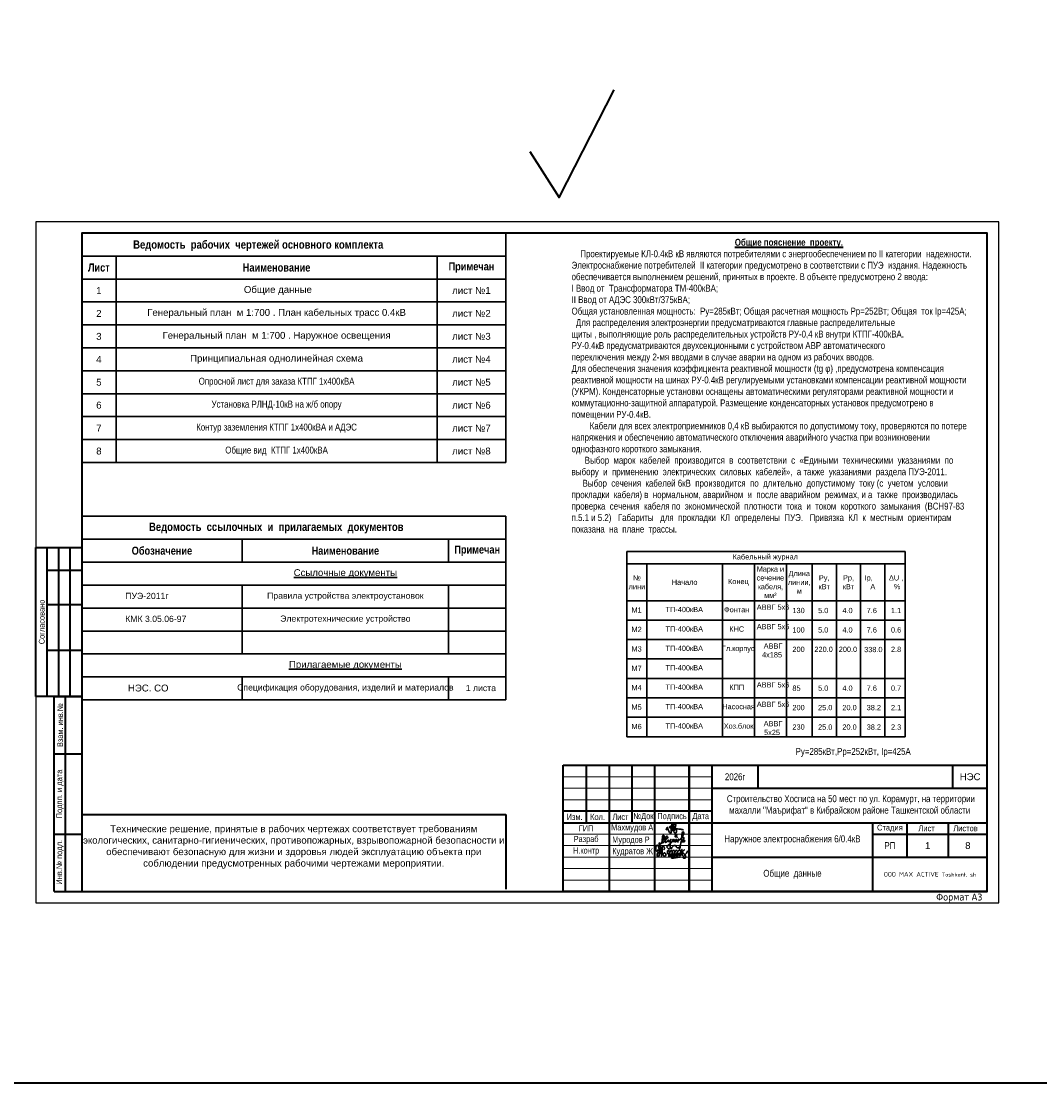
# Model space of a CAD drawing. Header units: millimetres. Extents: x -1128748 to 3035412, y -2195448 to -435774.
# Tile 3 of 160: x 42657 to 264784, y -1743863 to -1512474. Entities that reach past the tile are written whole.
import ezdxf

# ---------------------------------------------------------------- set-up
doc = ezdxf.new("R2010")
doc.units = ezdxf.units.MM
for name, color, linetype, lineweight in [('ВВГ 3х2.5', 5, 'Continuous', 40), ('выключатели', 7, 'Continuous', 40), ('дев', 7, 'Continuous', 0), ('Основная надпись', 7, 'Continuous', 30)]:
    doc.layers.add(name, color=color, linetype=linetype, lineweight=lineweight)
doc.layers.add('надпис', color=7, linetype='Continuous')
doc.styles.add('COMPLEX', font='isocpeur.ttf')
doc.styles.add('FAYZXON', font='GOTHICB.TTF')
doc.styles.add('GOST Common_6', font='GOST_Common.ttf', dxfattribs={"width": 0.9, "height": 2.5})
doc.styles.get("Standard").update_dxf_attribs({"font": 'arial.ttf'})
doc.styles.add('Tahoma', font='tahoma.ttf')

# ---------------------------------------------------------------- blocks, each defined once
blk = doc.blocks.new('A$C4c4061ee')
at = {"color": 184, "lineweight": 30}
blk.add_spline([(-39.7, -7.1), (-36.8, 4), (-34, 7.9), (-31.2, -0.1), (-24.1, -16.2), (-16.7, -23.5), (-13.9, -23.5), (-12.5, -17.9), (-12.5, 12.7), (-8.3, 24.8), (-4.4, 27), (-3.4, 21.4), (-5.7, 12.9), (-4.4, 8), (-4.4, -10), (-2, -12.6), (3.3, -10), (9.6, 6.1), (12.6, 19.5), (7.6, 28.9), (4.7, 26.6), (2.4, 16.6), (1.1, -1.2), (2.9, -14.2), (6.8, -24.8), (10.9, -24.8), (15, -21.3), (16.5, -17.2), (16.5, -9.9), (12, 2), (5.9, 7.4), (-2.7, 10.3), (-10, 12.1), (-17, 12.1), (-21.5, 11.2), (-22.5, 7.7), (-20, 5.4), (-14, 3.7), (-0.7, 1.8), (11, 0.5), (22.2, -1.2), (37.6, -2.6), (43.5, -3.6), (49.3, -4.5), (54.9, -6.4)], degree=3, dxfattribs=at)
blk = doc.blocks.new('x2')
at = {"color": 184, "lineweight": 30}
for points in [[(78585, 16823), (78585, 16800), (78578, 16780), (78566, 16779), (78552, 16793), (78544, 16821), (78544, 16860), (78552, 16896), (78564, 16910), (78580, 16912), (78601, 16877), (78616, 16818), (78621, 16768), (78619, 16720), (78611, 16676), (78602, 16660), (78593, 16657), (78581, 16669), (78573, 16701), (78576, 16724), (78584, 16740), (78594, 16748), (78603, 16750)], [(78621, 16751), (78648, 16780), (78651, 16827), (78645, 16873), (78641, 16894), (78640, 16890), (78642, 16883), (78649, 16847), (78651, 16827), (78656, 16789), (78660, 16746), (78664, 16706), (78667, 16672), (78670, 16661), (78668, 16666), (78667, 16673), (78662, 16732), (78659, 16755), (78657, 16779), (78656, 16786), (78664, 16778), (78674, 16781), (78681, 16806), (78681, 16850), (78685, 16876), (78696, 16889), (78711, 16888), (78728, 16865), (78731, 16843), (78727, 16825), (78716, 16823), (78709, 16824)], [(78681, 16802), (78685, 16767), (78695, 16721), (78707, 16692), (78720, 16679), (78739, 16676), (78754, 16683), (78761, 16706), (78756, 16725), (78748, 16738), (78736, 16746), (78724, 16744), (78721, 16737)], [(78797, 16717), (78799, 16789), (78806, 16801), (78818, 16800), (78841, 16772), (78848, 16732), (78854, 16681), (78849, 16663), (78835, 16661), (78825, 16677), (78828, 16710), (78841, 16744), (78856, 16774), (78870, 16795), (78889, 16793), (78903, 16760), (78909, 16701), (78909, 16673), (78892, 16667), (78877, 16683), (78882, 16713), (78895, 16740), (78901, 16769), (78910, 16791), (78930, 16803), (78950, 16791), (78958, 16755), (78963, 16717), (78965, 16682), (78952, 16673), (78932, 16676), (78931, 16706), (78946, 16742), (78966, 16782), (78978, 16800), (79002, 16799), (79017, 16771), (79021, 16716), (79017, 16685), (79006, 16671), (78991, 16674), (78983, 16708), (78998, 16742), (79019, 16775), (79039, 16800), (79068, 16805), (79086, 16776), (79091, 16716), (79082, 16687), (79061, 16684), (79050, 16697), (79066, 16740), (79088, 16767), (79107, 16798), (79110, 16823), (79111, 16819), (79125, 16691), (79125, 16695), (79121, 16755), (79122, 16767), (79132, 16785), (79154, 16805), (79162, 16810), (79158, 16808)], [(78886, 16827), (78881, 16847), (78905, 16877), (78937, 16904), (78959, 16908), (78977, 16898), (78986, 16880), (78997, 16864), (79013, 16858), (79041, 16860), (79061, 16865), (79080, 16864), (79086, 16862)], [(79121, 16760), (79131, 16746), (79145, 16737), (79160, 16728), (79174, 16710), (79187, 16686), (79192, 16665), (79190, 16644), (79182, 16633), (79161, 16630), (79145, 16632), (79135, 16643), (79134, 16657), (79144, 16670), (79157, 16684), (79172, 16700), (79187, 16716), (79206, 16740), (79225, 16769), (79240, 16791)], [(78879, 16636), (78919, 16635), (78966, 16642), (79009, 16647), (79042, 16654), (79068, 16654)]]:
    blk.add_spline(points, degree=3, dxfattribs=at)
blk = doc.blocks.new('подпись')
at = {"color": 184, "lineweight": 30}
for points in [[(-73910, 890710), (-73932, 890659), (-73937, 890625), (-73925, 890601), (-73891, 890617), (-73829, 890690), (-73797, 890738), (-73724, 890876), (-73708, 890917), (-73709, 890944), (-73722, 891011), (-73738, 891027), (-73767, 891011), (-73780, 890975), (-73805, 890788), (-73802, 890713), (-73783, 890683), (-73764, 890689), (-73699, 890751), (-73642, 890820), (-73591, 890876), (-73561, 890925), (-73563, 890950), (-73593, 890981), (-73615, 890979), (-73623, 890968), (-73657, 890881), (-73672, 890805), (-73672, 890738), (-73652, 890710), (-73622, 890716), (-73564, 890778), (-73526, 890820), (-73537, 890800), (-73530, 890746), (-73479, 890770), (-73437, 890806), (-73410, 890848), (-73439, 890756), (-73448, 890642), (-73453, 890495), (-73467, 890436), (-73500, 890418), (-73526, 890431), (-73573, 890477), (-73598, 890507), (-73575, 890548), (-73501, 890614), (-73413, 890698), (-73336, 890758), (-73312, 890784), (-73299, 890824), (-73319, 890849), (-73338, 890820), (-73332, 890770), (-73316, 890744), (-73283, 890756), (-73253, 890783), (-73245, 890839), (-73260, 890814), (-73261, 890754), (-73243, 890728), (-73197, 890752), (-73184, 890794), (-73166, 890833), (-73190, 890832), (-73195, 890776), (-73180, 890756), (-73154, 890773), (-73110, 890806), (-73090, 890824), (-73077, 890845), (-73100, 890854), (-73112, 890832), (-73095, 890808), (-73073, 890796), (-73046, 890820), (-72975, 890887), (-72932, 890945), (-72885, 891030), (-72854, 891100), (-72853, 891130), (-72867, 891163), (-72885, 891176), (-72912, 891157), (-72934, 891081), (-72940, 890998), (-72955, 890864), (-73001, 890623), (-73033, 890478), (-73045, 890412)], [(-73268, 891028), (-73186, 891036), (-73158, 891028), (-73191, 891007), (-73237, 890979), (-73242, 890963), (-73226, 890954), (-73183, 890951), (-73153, 890939), (-73124, 890923)], [(-72949, 890912), (-72889, 890926), (-72857, 890929), (-72852, 890914), (-72861, 890882), (-72888, 890833), (-72904, 890808), (-72916, 890785), (-72898, 890796), (-72847, 890798), (-72817, 890790), (-72813, 890773), (-72825, 890744), (-72883, 890729), (-72922, 890733), (-72954, 890742), (-72975, 890746), (-72972, 890747)], [(-73156, 890770), (-73148, 890759), (-73144, 890742), (-73125, 890733), (-73097, 890733), (-73083, 890740)]]:
    blk.add_spline(points, degree=3, dxfattribs=at)

msp = doc.modelspace()

# ---------------------------------------------------------------- linework, layer by layer
at = {"color": 18, "linetype": 'ByBlock', "lineweight": 30, "true_color": 0x000000}
for p, q in [((148343.872, -1558668.2), (148343.872, -1608668.2)), ((55843.872, -1563668.2), (148343.872, -1563668.2)), ((63343.872, -1563668.2), (63343.872, -1608668.2)), ((133343.872, -1563668.2), (133343.872, -1608668.2)), ((55843.872, -1568668.2), (148343.872, -1568668.2)), ((55843.872, -1573668.2), (148343.872, -1573668.2)), ((55843.872, -1578668.2), (148343.872, -1578668.2)), ((55843.872, -1583668.2), (148343.872, -1583668.2)), ((55843.872, -1588668.2), (148343.872, -1588668.2)), ((55843.872, -1593668.2), (148343.872, -1593668.2)), ((55843.872, -1598668.2), (148343.872, -1598668.2)), ((55843.872, -1603668.2), (148343.872, -1603668.2)), ((55843.872, -1608668.2), (148343.872, -1608668.2)), ((55843.872, -1620390.738), (148343.872, -1620390.738)), ((148343.872, -1620390.738), (148343.872, -1660390.738)), ((55843.872, -1625390.738), (148343.872, -1625390.738)), ((90843.872, -1625390.738), (90843.872, -1630390.738)), ((135843.872, -1625390.738), (135843.872, -1630390.738)), ((55843.872, -1630390.738), (148343.872, -1630390.738)), ((55843.872, -1635390.738), (148343.872, -1635390.738)), ((90843.872, -1635390.738), (90843.872, -1650390.738)), ((135843.872, -1635390.738), (135843.872, -1650390.738)), ((55843.872, -1640390.738), (148343.872, -1640390.738)), ((55843.872, -1645390.738), (148343.872, -1645390.738)), ((55843.872, -1650390.738), (148343.872, -1650390.738)), ((55843.872, -1655390.738), (148343.872, -1655390.738)), ((90843.872, -1655390.738), (90843.872, -1660390.738)), ((135843.872, -1655390.738), (135843.872, -1660390.738)), ((55843.872, -1660390.738), (148343.872, -1660390.738))]:
    msp.add_line(p, q, dxfattribs=at)
at = {"color": 0, "linetype": 'ByBlock'}
for p, q in [((160843.873, -1558667.591), (253343.873, -1558667.591)), ((253343.873, -1558667.591), (253343.873, -1605837.765))]:
    msp.add_line(p, q, dxfattribs=at)
at = {"color": 0, "lineweight": 30, "transparency": 16777216}
for p, q in [((174750.621, -1628055.198), (235397.397, -1628055.198)), ((174750.621, -1628055.198), (174750.621, -1668432.952)), ((235397.397, -1628055.198), (235397.397, -1668432.952)), ((174750.621, -1630732.698), (235397.397, -1630732.698)), ((179110.982, -1630732.698), (179110.982, -1668432.952)), ((195565.182, -1630732.698), (195565.182, -1668432.952)), ((202547.426, -1630732.698), (202547.426, -1668432.952)), ((209529.67, -1630732.698), (209529.67, -1668432.952)), ((215120.826, -1630732.698), (215120.826, -1668432.952)), ((220421.336, -1630732.698), (220421.336, -1668432.952)), ((225721.845, -1630732.698), (225721.845, -1668432.952)), ((231022.355, -1630732.698), (231022.355, -1668432.952)), ((174750.621, -1638791.811), (235397.397, -1638791.811)), ((174750.621, -1638791.811), (235397.397, -1638791.811)), ((174750.621, -1643023.576), (235397.397, -1643023.576)), ((174750.621, -1647255.341), (235397.397, -1647255.341)), ((174750.621, -1651487.106), (195565.182, -1651487.106)), ((174750.621, -1655718.871), (235397.397, -1655718.871)), ((174750.621, -1659950.636), (235397.397, -1659950.636)), ((174750.621, -1664182.401), (235397.397, -1664182.401)), ((174750.621, -1668432.952), (235397.397, -1668432.952))]:
    msp.add_line(p, q, dxfattribs=at)
at = {"lineweight": 40}
for p, q in [((55843.873, -1685379.403), (148343.873, -1685379.403)), ((148343.873, -1685379.403), (148343.777, -1701657.211))]:
    msp.add_line(p, q, dxfattribs=at)
at = {"color": 217, "linetype": 'Continuous', "lineweight": 25, "ltscale": 100, "true_color": 0x93278f}
msp.add_lwpolyline([(45843.873, -1704667.591), (255843.873, -1704667.591), (255843.873, -1556167.591), (45843.873, -1556167.591)], close=True, dxfattribs=at)
at = {"layer": 'ВВГ 3х2.5', "color": 3, "lineweight": 40, "ltscale": 100}
msp.add_lwpolyline([(-196484.6, -1743862.983), (2706213.824, -1743862.983), (2706213.824, -1281085.566), (-196484.6, -1281085.566)], close=True, dxfattribs=at)
at = {"layer": 'ВВГ 3х2.5', "color": 5, "lineweight": 40, "ltscale": 100}
msp.add_lwpolyline([(153582.191, -1540877.334), (159960.367, -1550911.251), (171949.914, -1527422.391)], dxfattribs=at)
at = {"layer": 'надпис', "color": 0, "lineweight": 40}
for p, q in [((45843.873, -1659667.591), (45843.873, -1627167.591)), ((45843.873, -1627167.591), (55843.873, -1627167.591)), ((48343.873, -1659667.591), (48343.873, -1627167.591)), ((50843.873, -1659667.591), (50843.873, -1627167.591)), ((53343.873, -1659667.591), (53343.873, -1627167.591)), ((55843.873, -1632167.591), (48343.873, -1632167.591)), ((55843.873, -1639667.591), (48343.873, -1639667.591)), ((55843.873, -1649667.591), (48343.873, -1649667.591)), ((55843.873, -1659667.591), (45843.873, -1659667.591)), ((49843.88, -1659667.591), (55843.873, -1659667.591)), ((160843.873, -1702167.591), (160843.873, -1674667.591)), ((160843.873, -1674667.591), (253343.873, -1674667.591)), ((160843.873, -1674667.591), (253343.873, -1674667.591)), ((180843.873, -1702167.591), (180843.873, -1674667.591)), ((188343.873, -1702167.591), (188343.873, -1674667.591)), ((193343.873, -1702167.591), (193343.873, -1674667.591)), ((203343.873, -1679667.591), (203343.873, -1674667.591)), ((245843.873, -1679667.591), (245843.873, -1674667.591)), ((193343.873, -1679667.591), (253343.873, -1679667.591)), ((193343.873, -1679667.591), (253343.873, -1679667.591)), ((193343.873, -1684667.591), (160843.873, -1684667.591)), ((160843.873, -1687167.591), (253343.873, -1687167.591)), ((228343.873, -1702167.591), (228343.873, -1687167.591)), ((235843.873, -1694667.591), (235843.873, -1687167.591)), ((244843.873, -1694667.591), (244843.873, -1687167.591)), ((228343.873, -1689667.591), (253343.873, -1689667.591)), ((193343.873, -1694667.591), (253343.873, -1694667.591)), ((253343.873, -1702167.591), (160843.873, -1702167.591)), ((253343.873, -1702167.591), (160843.873, -1702167.591)), ((253343.873, -1702167.591), (160843.873, -1702167.591))]:
    msp.add_line(p, q, dxfattribs=at)
at = {"layer": 'надпис', "lineweight": 40}
for p, q in [((49843.88, -1702167.591), (49843.88, -1659667.591)), ((52343.88, -1702167.591), (52343.88, -1659667.591)), ((49843.88, -1672167.591), (55843.873, -1672167.591)), ((49843.88, -1689667.591), (55843.873, -1689667.591)), ((49843.88, -1702167.591), (55843.873, -1702167.591))]:
    msp.add_line(p, q, dxfattribs=at)
at = {"layer": 'надпис', "color": 0, "lineweight": 40, "ltscale": 50}
for p, q in [((165843.873, -1674667.591), (165843.873, -1687167.591)), ((170843.873, -1674667.591), (170843.873, -1702167.591)), ((175843.873, -1674667.591), (175843.873, -1687167.591)), ((188343.873, -1674667.591), (188343.873, -1702167.591))]:
    msp.add_line(p, q, dxfattribs=at)
at = {"layer": 'надпис', "color": 0, "lineweight": 20}
for p, q in [((193343.873, -1677167.591), (160843.873, -1677167.591)), ((193343.873, -1677167.591), (160843.873, -1677167.591)), ((193343.873, -1679667.591), (160843.873, -1679667.591)), ((193343.873, -1679667.591), (160843.873, -1679667.591)), ((193343.873, -1682167.591), (160843.873, -1682167.591)), ((193343.873, -1689667.591), (160843.873, -1689667.591)), ((193343.873, -1692167.591), (160843.873, -1692167.591)), ((193343.873, -1694667.591), (160843.873, -1694667.591)), ((193343.873, -1697167.591), (160843.873, -1697167.591)), ((193343.873, -1699667.591), (160843.873, -1699667.591))]:
    msp.add_line(p, q, dxfattribs=at)
at = {"layer": 'надпис', "color": 0, "lineweight": 0}
for p, q in [((193305.693, -1689667.591), (160843.873, -1689667.591)), ((193305.693, -1692167.591), (160843.873, -1692167.591)), ((193305.693, -1694667.591), (160843.873, -1694667.591)), ((193305.693, -1697167.591), (160843.873, -1697167.591)), ((193305.693, -1699667.591), (160843.873, -1699667.591))]:
    msp.add_line(p, q, dxfattribs=at)
at = {"layer": 'надпис', "color": 0, "lineweight": 40}
msp.add_lwpolyline([(55843.873, -1702167.591), (253343.873, -1702167.591), (253343.873, -1558667.591), (55843.873, -1558667.591)], close=True, dxfattribs=at)

# ---------------------------------------------------------------- block references
at = {"color": 6, "lineweight": 40, "xscale": 5, "yscale": 5, "zscale": 5}
msp.add_blockref('подпись', (551442.167, -6145017.301), dxfattribs=at)
for name, p, xscale, yscale, zscale in [('A$C4c4061ee', (184900.034, -1688495.566), 39.47368421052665, 39.47368421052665, 39.47368421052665), ('x2', (-610008.456, -1862415.77), 10.07149335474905, 10.07149335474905, 10.07149335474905)]:
    msp.add_blockref(name, p, dxfattribs=dict(xscale=xscale, yscale=yscale, zscale=zscale))

# ---------------------------------------------------------------- texts
at = {"color": 18, "lineweight": 30, "true_color": 0x000000}
for s, insert, char_height, width, attachment_point in [('{\\fArial Narrow|b1|i0|c204|p34;Ведомость  рабочих  чертежей основного комплекта}', (67075.466, -1560245.964), 1800, 62148.40167, 1), ('1', (59593.872, -1571168.2), 1500, 7500, 5), ('2', (59593.872, -1576168.2), 1500, 7500, 5), ('Генеральный план  м 1{\\C256;:700 . План кабельных трасс 0.4кВ}', (98343.872, -1576168.2), 1500, 70000, 5), ('3', (59593.872, -1581168.2), 1500, 7500, 5), ('Генеральный план  м 1{\\C256;:700 . Наружное освещения}', (98343.872, -1581168.2), 1500, 70000, 5), ('4', (59593.872, -1586168.2), 1500, 7500, 5), ('Принципиальная однолинейная схема  ', (98343.872, -1586168.2), 1500, 70000, 5), ('5', (59593.872, -1591168.2), 1500, 7500, 5), ('{\\fArial Narrow|b0|i0|c204|p34;\\C0;Опросной лист для заказа КТПГ 1х400кВА}', (98343.872, -1591168.2), 1500, 70000, 5), ('6', (59593.872, -1596168.2), 1500, 7500, 5), ('{\\fArial Narrow|b0|i0|c204|p34;\\C0;Установка РЛНД-10кВ на ж/б опору}', (98343.872, -1596168.2), 1500, 70000, 5), ('7', (59593.872, -1601168.2), 1500, 7500, 5), ('{\\fArial Narrow|b0|i0|c204|p34;\\C0;Контур заземления КТПГ 1х400кВА и АДЭС}', (98343.872, -1601168.2), 1500, 70000, 5), ('8', (59593.872, -1606168.2), 1500, 7500, 5), ('{\\fArial Narrow|b0|i0|c204|p34;\\C0;Общие вид  КТПГ 1х400кВА }', (98343.872, -1606168.2), 1500, 70000, 5)]:
    msp.add_mtext(s, dxfattribs=dict(at, insert=insert, char_height=char_height, width=width, attachment_point=attachment_point))
at = {"lineweight": 40, "insert": (162678.298, -1559912.415), "char_height": 1500, "width": 88213.87655, "attachment_point": 1}
msp.add_mtext('{\\fTimes New Roman|b0|i0|c238|p18;                                                   \\fTimes New Roman|b0|i0|c204|p18;        \\fTimes New Roman|b0|i0|c238|p18;   \\fArial Narrow|b0|i0|c238|p34; \\fArial Narrow|b1|i0|c204|p34;\\LОбщие пояснение  проекту.\\fArial Narrow|b0|i0|c204|p34;\\l\\P    Проектируемые КЛ-0.4кВ кВ являются потребителями с энергообеспечением по II категории  надежности. Электроснабжение потребителей  II категории предусмотрено в соответствии с ПУЭ  издания. Надежность обеспечивается выполнением решений, принятых в проекте. В объекте предусмотрено 2 ввода: \\PI Ввод от  Трансформатора ТМ-400кВА; \\PII Ввод от АДЭС 300кВт/375кВА;\\PОбщая установленная мощность:  Ру=285кВт; Общая расчетная мощность Рр=252Вт; Общая  ток Iр=425А;\\P\\C7;  Для распределения электроэнергии предусматриваются главные распределительные\\Pщиты , выполняющие роль распределительных устройств РУ-0,4 кВ внутри КТПГ-400кВА.\\PРУ-0.4кВ предусматриваются двухсекционными с устройством АВР автоматического\\Pпереключения между 2-мя вводами в случае аварии на одном из рабочих вводов.\\PДля обеспечения значения коэффициента реактивной мощности (tg \\fArial Narrow|b0|i0|c0|p34;φ\\fArial Narrow|b0|i0|c204|p34;) ,предусмотрена компенсация реактивной мощности на шинах РУ-0.4кВ регулируемыми установками компенсации реактивной мощности (УКРМ). Конденсаторные установки оснащены автоматическими регуляторами реактивной мощности и коммутационно-защитной аппаратурой. Размещение конденсаторных установок предусмотрено в помещении РУ-0.4кВ. \\fArial Narrow|b1|i0|c204|p34;\\L\\C256;\\P\\pi3000;\\fArial Narrow|b0|i0|c204|p34;\\l\\C7;  Кабели для всех электроприемников 0,4 кВ выбираются по допустимому току, проверяются по потере напряжения и обеспечению автоматического отключения аварийного участка при возникновении однофазного короткого замыкания. \\P\\pi0;\\C256;      Выбор  марок  кабелей  производится  в  соответствии  с  «Едиными  техническими  указаниями  по  выбору  и  применению  электрических  силовых  кабелей»,  а также  указаниями  раздела ПУЭ-2011.\\P     Выбор  сечения  кабелей 6кВ  производится  по  длительно  допустимому  току (с  учетом  условии  прокладки  кабеля) в  нормальном, аварийном  и  после аварийном  режимах, и а  также  производилась  проверка  сечения  кабеля по  экономической  плотности  тока  и  током  короткого  замыкания  (ВСН97-83 п.5.1 и 5.2) \\fArial Narrow|b1|i0|c204|p34;  \\fArial Narrow|b0|i0|c204|p34;Габариты   для  прокладки  КЛ  определены  ПУЭ.   Привязка  КЛ  к  местным  ориентирам  показана  на  плане  трассы. \\P    \\H0.90001x;\\P\\pi5700;\\P\\pi0;}\\P\\P\\P\\P\\pi75.195;\\P\\pi38.355;{\\fISOCPEUR|b0|i0|c204|p34;\\H0.9334x;   \\P\\pi0;}\\P\\pi73.785;{\\H0.9x;\\C1;\\P\\pi0;\\C256;\\P\\fArial|b0|i0|c238|p34;\\P                                                                \\fArial|b0|i0|c204|p34; \\fArial|b0|i0|c238|p34;                \\P    \\fTimes New Roman|b0|i0|c238|p18;                                                 }', dxfattribs=at)
at = {"color": 18, "linetype": 'ByBlock', "lineweight": 30, "true_color": 0x000000}
for s, insert, char_height, width, attachment_point in [('лист №1', (140843.872, -1571168.2), 1500, 15000, 5), ('лист №2', (140843.872, -1576168.2), 1500, 15000, 5), ('лист №3', (140843.872, -1581168.2), 1500, 15000, 5), ('лист №4', (140843.872, -1586168.2), 1500, 15000, 5), ('лист №5', (140843.872, -1591168.2), 1500, 15000, 5), ('лист №6', (140843.872, -1596168.2), 1500, 15000, 5), ('лист №7', (140843.872, -1601168.2), 1500, 15000, 5), ('лист №8', (140843.872, -1606168.2), 1500, 15000, 5), ('{\\fArial Narrow|b1|i0|c204|p34;Ведомость  ссылочных  и  прилагаемых  документов}', (70532.875, -1621780.346), 1800, 62416.45689, 1), ('{\\LСсылочные документы}', (113343.872, -1632890.738), 1500, 45000, 5), ('ПУЭ-2011г', (65354.14, -1637068.456), 1350, 24513.26262, 1), ('Правила устройства электроустановок', (113343.872, -1637890.738), 1350, 45000, 5), ('КМК 3.05.06-97', (65354.14, -1642068.456), 1350, 24513.26262, 1), ('Электротехнические устройство', (113343.872, -1642890.738), 1350, 45000, 5), ('{\\LПрилагаемые документы}', (113343.872, -1652890.738), 1500, 45000, 5), ('Спецификация оборудования, изделий и материалов', (113343.872, -1657890.738), 1350, 45000, 5), (' НЭС. СО', (65354.14, -1657068.456), 1500, 24513.26262, 1), ('1 листа', (139607.89, -1657142.03), 1350, 8329.65307, 1)]:
    msp.add_mtext(s, dxfattribs=dict(at, insert=insert, char_height=char_height, width=width, attachment_point=attachment_point))
at = {"color": 178, "true_color": 0x00005c, "transparency": 33554687, "insert": (-62229.673, -1623541.907), "char_height": 2500, "width": 170809.40611, "attachment_point": 5, "style": 'Tahoma'}
msp.add_mtext('\\pi858.375;{\\fArial Narrow|b0|i0|c204|p34;\\C256;Строительство Хосписа на 50 мест по ул. Корамурт, на территории махалли "Маърифат" \\Pв Кибрайском районе Ташкентской области}', dxfattribs=at)
at = {"color": 0, "lineweight": 30, "transparency": 16777216, "char_height": 1147.5}
for s, insert, width, attachment_point in [('Кабельный журнал', (204921.345, -1629393.948), 64437.71491, 5), ('{\\fArial Narrow|b0|i0|c204|p34;Марка и сечение кабеля\\fArial Narrow|b0|i0|c0|p34;, \\fArial Narrow|b0|i0|c204|p34;мм\\fArial Narrow|b0|i0|c0|p34;²}', (206038.548, -1634762.254), 5834.74417, 5), ('№ \\Pлини', (176930.802, -1634762.254), 4360.36102, 5), ('Длина линии, \\Pм', (212325.248, -1634762.254), 5591.15601, 5), ('Ру, кВт', (217771.081, -1634762.254), 4153.00969, 5), ('Рр, кВт', (223071.59, -1634762.254), 4153.00969, 5), ('Ip,     А', (228372.1, -1634762.254), 4153.00969, 5), ('ΔU ,  %', (233672.61, -1634762.254), 4153.00969, 5), ('Начало', (187338.082, -1634762.254), 15306.69946, 5), ('Конец', (199056.304, -1634762.254), 5834.74417, 5), ('М1', (176854.45, -1640246.477), 3589.56014, 2), ('ТП-400кВА', (187253.588, -1640130.782), 10655.17571, 2), ('Фонтан', (198684.461, -1640156.534), 5834.74417, 2), (' АВВГ 5х6', (206395.053, -1639622.55), 7148.65588, 2), ('130', (210840.152, -1640345.576), 3075.72453, 1), ('5.0', (216431.308, -1640345.576), 3075.72453, 1), ('4.0', (221731.818, -1640345.576), 3075.72453, 1), ('7.6', (227032.328, -1640345.576), 3075.72453, 1), ('1.1', (232332.837, -1640345.576), 3075.72453, 1), ('М2', (176854.45, -1644478.242), 3589.56014, 2), ('ТП-400кВА', (187253.588, -1644362.547), 10655.17571, 2), ('КНС', (198684.461, -1644388.299), 5834.74417, 2), (' АВВГ 5х6', (206395.053, -1643854.315), 7148.65588, 2), ('100', (210840.152, -1644577.341), 3075.72453, 1), ('5.0', (216431.308, -1644577.341), 3075.72453, 1), ('4.0', (221731.818, -1644577.341), 3075.72453, 1), ('7.6', (227032.328, -1644577.341), 3075.72453, 1), ('0.6', (232332.837, -1644577.341), 3075.72453, 1), ('М3', (176854.45, -1648710.007), 3589.56014, 2), ('ТП-400кВА', (187253.588, -1648594.312), 10655.17571, 2), ('{\\fArial Narrow|b0|i0|c204|p34;Гл.корпус}', (199036.937, -1648620.064), 5834.74417, 2), (' АВВГ 4х185', (206395.053, -1648086.08), 7148.65588, 2), ('200', (210840.152, -1648809.106), 3075.72453, 1), ('220.0', (215639.613, -1648809.106), 3075.72453, 1), ('200.0', (220940.123, -1648809.106), 3075.72453, 1), ('338.0', (226478.926, -1648851.649), 3990.96394, 1), ('2.8', (232332.837, -1648809.106), 3075.72453, 1), ('М7', (176854.45, -1652941.772), 3589.56014, 2), ('ТП-400кВА', (187253.588, -1652826.077), 10655.17571, 2), (' АВВГ 5х6', (206395.053, -1656549.61), 7148.65588, 2), ('М4', (176854.45, -1657173.537), 3589.56014, 2), ('ТП-400кВА', (187253.588, -1657057.842), 10655.17571, 2), ('КПП', (198684.461, -1657083.594), 5834.74417, 2), ('85', (210840.152, -1657272.636), 3075.72453, 1), ('5.0', (216431.308, -1657272.636), 3075.72453, 1), ('4.0', (221731.818, -1657272.636), 3075.72453, 1), ('7.6', (227032.328, -1657272.636), 3075.72453, 1), ('0.7', (232332.837, -1657272.636), 3075.72453, 1), ('ТП-400кВА', (187253.588, -1661289.607), 10655.17571, 2), ('{\\fArial Narrow|b0|i0|c204|p34;Насосная}', (199107.537, -1661293.104), 5834.74417, 2), (' АВВГ 5х6', (206395.053, -1660781.375), 7148.65588, 2), ('М5', (176854.45, -1661405.302), 3589.56014, 2), ('200', (210840.152, -1661504.401), 3075.72453, 1), ('25.0', (216431.308, -1661504.401), 3075.72453, 1), ('20.0', (221731.818, -1661504.401), 3075.72453, 1), ('38.2', (227032.328, -1661504.401), 3075.72453, 1), ('2.1', (232332.837, -1661504.401), 3075.72453, 1), ('М6', (176854.45, -1665637.067), 3589.56014, 2), ('ТП-400кВА', (187253.588, -1665521.372), 10655.17571, 2), ('{\\fArial Narrow|b0|i0|c204|p34;Хоз.блок}', (199107.537, -1665524.869), 5834.74417, 2), (' АВВГ 5х25', (206395.053, -1665013.14), 7148.65588, 2), ('230', (210840.152, -1665736.166), 3075.72453, 1), ('25.0', (216431.308, -1665754.952), 3075.72453, 1), ('20.0', (221731.818, -1665754.952), 3075.72453, 1), ('38.2', (227032.328, -1665754.952), 3075.72453, 1), ('2.3', (232332.837, -1665754.952), 3075.72453, 1)]:
    msp.add_mtext(s, dxfattribs=dict(at, insert=insert, width=width, attachment_point=attachment_point))
at = {"ltscale": 100, "insert": (223343.873, -1683417.591), "char_height": 1500, "width": 60000, "attachment_point": 5, "style": 'Tahoma'}
msp.add_mtext('\\pi515.025;{\\fArial Narrow|b0|i0|c204|p34;Строительство Хосписа на 50 мест по ул. Корамурт, на территории махалли "Маърифат" в Кибрайском районе Ташкентской области}', dxfattribs=at)
at = {"color": 0, "linetype": 'ByBlock', "insert": (102093.873, -1693517.508), "char_height": 1500, "width": 92500, "attachment_point": 5}
msp.add_mtext('  \\P{\\C256;\\PТехнические решение, принятые в рабочих чертежах соответствует требованиям экологических, санитарно-гигиенических, противопожарных, взрывопожарной безопасности и обеспечивают безопасную для жизни и здоровья людей эксплуатацию объекта при соблюдении предусмотренных рабочими чертежами мероприятии. \\P\\P\\pi65.28;\\H0.9x;\\C0;                             \\P\\pi0;         }', dxfattribs=at)
at = {"layer": 'Defpoints', "insert": (242189.212, -1702629.548), "char_height": 1500, "width": 14777.95283, "attachment_point": 1, "style": 'FAYZXON'}
msp.add_mtext('{\\fTahoma|b0|i0|c204|p34;Формат A3}', dxfattribs=at)
at = {"layer": 'выключатели', "color": 18, "linetype": 'ByBlock', "lineweight": 30, "true_color": 0x000000, "char_height": 1750, "attachment_point": 5}
for s, insert, width in [('{\\fArial Narrow|b1|i0|c204|p34;Обозначение}', (73343.872, -1627890.738), 35000), ('{\\fArial Narrow|b1|i0|c204|p34;Наименование}', (113343.872, -1627890.738), 45000), ('{\\fArial Narrow|b1|i0|c204|p34;Примечан}', (142093.872, -1627890.738), 12500)]:
    msp.add_mtext(s, dxfattribs=dict(at, insert=insert, width=width))
at = {"layer": 'дев', "color": 18, "linetype": 'ByBlock', "lineweight": 30, "true_color": 0x000000, "attachment_point": 5}
for s, insert, char_height, width in [('{\\fArial Narrow|b1|i0|c204|p34;Лист}', (59593.872, -1566168.2), 1750, 7500), ('{\\fArial Narrow|b1|i0|c204|p34;Наименование}', (98343.872, -1566168.2), 1750, 70000), ('{\\fArial Narrow|b1|i0|c204|p34;Примечан}', (140843.872, -1566168.2), 1750, 15000), ('{\\fArial|b0|i1|c204|p34; }Общие данные', (98343.872, -1571168.2), 1500, 70000)]:
    msp.add_mtext(s, dxfattribs=dict(at, insert=insert, char_height=char_height, width=width))
at = {"layer": 'дев', "color": 0, "lineweight": 30, "insert": (224089.442, -1671861.173), "char_height": 1500, "width": 29419.50205, "attachment_point": 5}
msp.add_mtext('{\\fArial Narrow|b0|i0|c204|p34;\\C256;Ру=285кВт,Рр=252кВт, Iр=425А}', dxfattribs=at)
at = {"layer": 'надпис', "lineweight": 40, "char_height": 1250, "attachment_point": 5, "rotation": 90}
for s, insert, width in [('{\\fArial Narrow|b0|i0|c204|p34;\\W0.9;Согласовано}', (47138.605, -1643417.591), 32500), ('{\\fArial Narrow|b0|i0|c204|p34;\\W0.9;Взам. инв.№}', (51138.611, -1665917.591), 12500), ('{\\fArial Narrow|b0|i0|c204|p34;Подпп. и дата}', (51138.611, -1680917.591), 17500), ('{\\fArial Narrow|b0|i0|c204|p34;Инв.№ подл.}', (51138.611, -1695809.772), 12715.63836)]:
    msp.add_mtext(s, dxfattribs=dict(at, insert=insert, width=width))
at = {"layer": 'надпис', "color": 0, "char_height": 1500, "attachment_point": 5}
for s, insert, width in [('{\\fArial Narrow|b0|i0|c204|p34;202\\fArial Narrow|b0|i0|c0|p34;6\\fArial Narrow|b0|i0|c204|p34;г}', (198343.873, -1677167.591), 10000), ('НЭС', (249593.873, -1677167.591), 7500)]:
    msp.add_mtext(s, dxfattribs=dict(at, insert=insert, width=width))
at = {"layer": 'надпис', "char_height": 1350}
for s, insert, width, attachment_point in [('{\\fArial Narrow|b0|i0|c204|p34;Изм.}', (163343.873, -1685917.591), 5000, 5), ('{\\fArial Narrow|b0|i0|c204|p34;Кол.}', (168343.873, -1685917.591), 5000, 5), ('{\\fArial Narrow|b0|i0|c204|p34;Лист}', (173343.873, -1685917.591), 5000, 5), ('{\\fArial Narrow|b0|i0|c204|p34;№Док}', (178343.873, -1685917.591), 5000, 5), ('{\\fArial Narrow|b0|i0|c204|p34;Подпись}', (184593.873, -1685917.591), 7500, 5), ('{\\fArial Narrow|b0|i0|c204|p34;Дата}', (190843.873, -1685917.591), 5000, 5), ('{\\fArial Narrow|b0|i0|c204|p34;ГИП}', (165843.873, -1688417.591), 10000, 5), ('{\\fArial Narrow|b0|i0|c204|p34;Махмудов А}', (171316.936, -1687501.211), 9526.93695, 1), ('{\\fArial Narrow|b0|i0|c204|p34;Разраб}', (165843.873, -1690917.591), 10000, 5), ('{\\fArial Narrow|b0|i0|c204|p34;Муродов Р}', (171549.136, -1690186.142), 9294.73753, 1), ('{\\fArial Narrow|b0|i0|c204|p34;Н\\fArial Narrow|b0|i0|c161|p34;.\\fArial Narrow|b0|i0|c204|p34;контр}', (165843.873, -1693417.591), 10000, 5), ('{\\fArial Narrow|b0|i0|c204|p34;Кудратов Ж}', (171549.136, -1692686.142), 9294.73753, 1)]:
    msp.add_mtext(s, dxfattribs=dict(at, insert=insert, width=width, attachment_point=attachment_point))
at = {"layer": 'надпис', "color": 0, "lineweight": 40, "attachment_point": 5}
for s, insert, char_height, width in [('{\\fArial Narrow|b0|i0|c204|p34;Стадия}', (232093.873, -1688417.591), 1250, 7500), ('{\\fArial Narrow|b0|i0|c204|p34;Лист}', (240093.873, -1688417.591), 1250, 8500), ('{\\fArial Narrow|b0|i0|c204|p34;Листов}', (248593.873, -1688417.591), 1250, 8500), ('{\\fArial Narrow|b0|i0|c204|p34;РП}', (232093.873, -1692167.591), 1500, 7500)]:
    msp.add_mtext(s, dxfattribs=dict(at, insert=insert, char_height=char_height, width=width))
at = {"layer": 'надпис', "lineweight": 40, "char_height": 1500, "attachment_point": 5}
for s, insert, width in [('1', (240343.873, -1692167.591), 9000), ('8', (249093.873, -1692167.591), 8500)]:
    msp.add_mtext(s, dxfattribs=dict(at, insert=insert, width=width))
at = {"layer": 'надпис', "lineweight": 40, "ltscale": 100, "insert": (240843.873, -1698417.591), "char_height": 1000, "width": 25000, "attachment_point": 5, "style": 'COMPLEX'}
msp.add_mtext('ООО MAX ACTIVE {\\H0.84862x;Toshkent. sh}', dxfattribs=at)
at = {"layer": 'Основная надпись', "lineweight": 9, "char_height": 1500, "width": 35000, "attachment_point": 5, "line_spacing_factor": 1.022766, "style": 'GOST Common_6'}
for s, insert in [('{\\fArial Narrow|b0|i0|c204|p34;\\W1;\\C0;Наружное электроснабжения 6/0.4кВ}', (210843.873, -1690917.591)), ('{\\fArial Narrow|b0|i0|c204|p34;\\W1;\\C0;Общие  данные}', (210843.873, -1698417.591))]:
    msp.add_mtext(s, dxfattribs=dict(at, insert=insert))

doc.saveas('drawing.dxf')
